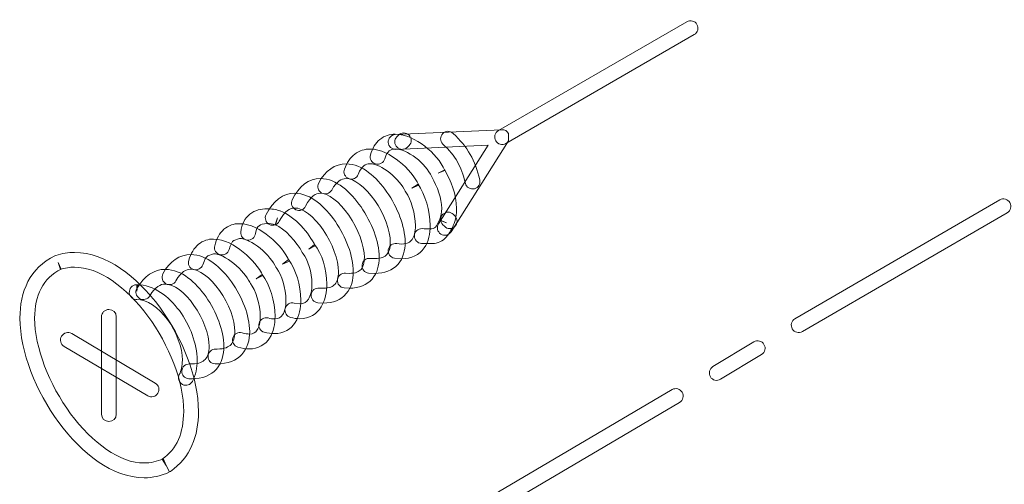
# Model space of a CAD drawing. Header units: inches. Extents: x 1352 to 2050, y -1711 to -1289.
# Tile 161 of 256: x 1780.85 to 1793.48, y -1504.4 to -1498.43. Entities that reach past the tile are written whole.
import ezdxf

# ---------------------------------------------------------------- set-up
doc = ezdxf.new("R2010")
doc.units = ezdxf.units.IN
doc.header["$MEASUREMENT"] = 0
doc.layers.add('图层 1', color=7, linetype='Continuous')

# ---------------------------------------------------------------- blocks, each defined once
blk = doc.blocks.new('block 16')
at = {"layer": '图层 1', "lineweight": 0}
for points, knots in [([(1789.503, -1498.626), (1789.503, -1498.626), (1787.086, -1500.022), (1787.086, -1500.022), (1787.041, -1500.049), (1786.982, -1500.034), (1786.956, -1499.988), (1786.93, -1499.943), (1786.945, -1499.885), (1786.991, -1499.858), (1786.991, -1499.858), (1789.408, -1498.461), (1789.408, -1498.461), (1789.454, -1498.435), (1789.512, -1498.451), (1789.538, -1498.496), (1789.564, -1498.541), (1789.549, -1498.6), (1789.503, -1498.626)], [0, 0, 0, 0, 1, 1, 1, 2, 2, 2, 3, 3, 3, 4, 4, 4, 5, 5, 5, 6, 6, 6, 6]), ([(1786.012, -1501.116), (1786.048, -1501.117), (1786.078, -1501.119), (1786.101, -1501.119), (1786.152, -1501.118), (1786.163, -1501.113), (1786.172, -1501.107), (1786.182, -1501.1), (1786.206, -1501.071), (1786.237, -1501.001), (1786.237, -1501.001), (1786.323, -1501.041), (1786.323, -1501.041), (1786.323, -1501.041), (1786.236, -1501.005), (1786.236, -1501.005), (1786.256, -1500.956), (1786.264, -1500.907), (1786.264, -1500.856), (1786.265, -1500.727), (1786.206, -1500.582), (1786.135, -1500.451), (1786.135, -1500.451), (1786.132, -1500.444), (1786.132, -1500.444), (1786.1, -1500.37), (1786.021, -1500.276), (1785.93, -1500.206), (1785.839, -1500.136), (1785.734, -1500.092), (1785.667, -1500.094), (1785.633, -1500.094), (1785.61, -1500.102), (1785.59, -1500.118), (1785.57, -1500.134), (1785.548, -1500.163), (1785.532, -1500.22), (1785.518, -1500.271), (1785.466, -1500.3), (1785.415, -1500.286), (1785.365, -1500.272), (1785.335, -1500.22), (1785.349, -1500.169), (1785.372, -1500.085), (1785.413, -1500.016), (1785.471, -1499.97), (1785.529, -1499.923), (1785.6, -1499.903), (1785.667, -1499.904), (1785.802, -1499.905), (1785.932, -1499.97), (1786.045, -1500.056), (1786.158, -1500.143), (1786.253, -1500.252), (1786.305, -1500.368), (1786.305, -1500.368), (1786.219, -1500.406), (1786.219, -1500.406), (1786.219, -1500.406), (1786.302, -1500.361), (1786.302, -1500.361), (1786.378, -1500.503), (1786.454, -1500.671), (1786.454, -1500.856), (1786.454, -1500.929), (1786.442, -1501.005), (1786.411, -1501.077), (1786.411, -1501.077), (1786.409, -1501.081), (1786.409, -1501.081), (1786.373, -1501.159), (1786.34, -1501.216), (1786.285, -1501.259), (1786.228, -1501.302), (1786.161, -1501.309), (1786.101, -1501.308), (1786.072, -1501.308), (1786.04, -1501.307), (1786.004, -1501.305), (1785.952, -1501.303), (1785.911, -1501.259), (1785.913, -1501.207), (1785.915, -1501.154), (1785.96, -1501.114), (1786.012, -1501.116), (1786.012, -1501.116), (1786.012, -1501.116), (1786.012, -1501.116)], [0, 0, 0, 0, 1, 1, 1, 2, 2, 2, 3, 3, 3, 4, 4, 4, 5, 5, 5, 6, 6, 6, 7, 7, 7, 8, 8, 8, 9, 9, 9, 10, 10, 10, 11, 11, 11, 12, 12, 12, 13, 13, 13, 14, 14, 14, 15, 15, 15, 16, 16, 16, 17, 17, 17, 18, 18, 18, 19, 19, 19, 20, 20, 20, 21, 21, 21, 22, 22, 22, 23, 23, 23, 24, 24, 24, 25, 25, 25, 26, 26, 26, 27, 27, 27, 28, 28, 28, 29, 29, 29, 29]), ([(1785.667, -1499.909), (1785.667, -1499.909), (1787.034, -1499.846), (1787.034, -1499.846), (1787.07, -1499.844), (1787.103, -1499.862), (1787.12, -1499.893), (1787.12, -1499.893), (1787.119, -1499.991), (1787.119, -1499.991), (1787.119, -1499.991), (1786.383, -1501.155), (1786.383, -1501.155), (1786.355, -1501.2), (1786.296, -1501.213), (1786.252, -1501.185), (1786.207, -1501.156), (1786.194, -1501.098), (1786.222, -1501.054), (1786.222, -1501.054), (1786.861, -1500.044), (1786.861, -1500.044), (1786.861, -1500.044), (1785.676, -1500.099), (1785.676, -1500.099), (1785.624, -1500.101), (1785.58, -1500.061), (1785.577, -1500.009), (1785.575, -1499.956), (1785.615, -1499.912), (1785.667, -1499.909)], [0, 0, 0, 0, 1, 1, 1, 2, 2, 2, 3, 3, 3, 4, 4, 4, 5, 5, 5, 6, 6, 6, 7, 7, 7, 8, 8, 8, 9, 9, 9, 10, 10, 10, 10]), ([(1785.844, -1500.05), (1785.844, -1500.05), (1785.824, -1500.071), (1785.824, -1500.071), (1785.787, -1500.108), (1785.727, -1500.109), (1785.69, -1500.072), (1785.652, -1500.035), (1785.652, -1499.975), (1785.689, -1499.938), (1785.689, -1499.938), (1785.709, -1499.916), (1785.709, -1499.916), (1785.746, -1499.879), (1785.806, -1499.878), (1785.844, -1499.915), (1785.881, -1499.952), (1785.882, -1500.012), (1785.844, -1500.05)], [0, 0, 0, 0, 1, 1, 1, 2, 2, 2, 3, 3, 3, 4, 4, 4, 5, 5, 5, 6, 6, 6, 6]), ([(1786.567, -1500.535), (1786.511, -1500.308), (1786.446, -1500.191), (1786.279, -1500.03), (1786.241, -1499.994), (1786.24, -1499.934), (1786.276, -1499.896), (1786.312, -1499.859), (1786.372, -1499.857), (1786.41, -1499.893), (1786.597, -1500.068), (1786.693, -1500.242), (1786.752, -1500.49), (1786.764, -1500.541), (1786.733, -1500.592), (1786.682, -1500.604), (1786.631, -1500.616), (1786.58, -1500.585), (1786.567, -1500.535)], [0, 0, 0, 0, 1, 1, 1, 2, 2, 2, 3, 3, 3, 4, 4, 4, 5, 5, 5, 6, 6, 6, 6]), ([(1785.687, -1501.308), (1785.687, -1501.308), (1785.749, -1501.313), (1785.749, -1501.313), (1785.826, -1501.311), (1785.856, -1501.289), (1785.883, -1501.255), (1785.909, -1501.218), (1785.926, -1501.154), (1785.926, -1501.076), (1785.927, -1500.929), (1785.867, -1500.743), (1785.803, -1500.649), (1785.803, -1500.649), (1785.796, -1500.637), (1785.796, -1500.637), (1785.765, -1500.568), (1785.687, -1500.473), (1785.599, -1500.401), (1785.511, -1500.329), (1785.41, -1500.282), (1785.344, -1500.284), (1785.312, -1500.284), (1785.289, -1500.292), (1785.265, -1500.309), (1785.242, -1500.328), (1785.215, -1500.36), (1785.193, -1500.419), (1785.174, -1500.468), (1785.119, -1500.493), (1785.071, -1500.474), (1785.022, -1500.455), (1784.997, -1500.4), (1785.016, -1500.351), (1785.046, -1500.268), (1785.091, -1500.203), (1785.15, -1500.159), (1785.208, -1500.114), (1785.278, -1500.094), (1785.344, -1500.094), (1785.483, -1500.096), (1785.61, -1500.167), (1785.719, -1500.254), (1785.828, -1500.343), (1785.918, -1500.451), (1785.968, -1500.556), (1785.968, -1500.556), (1785.882, -1500.596), (1785.882, -1500.596), (1785.882, -1500.596), (1785.961, -1500.544), (1785.961, -1500.544), (1786.049, -1500.679), (1786.115, -1500.882), (1786.116, -1501.076), (1786.115, -1501.178), (1786.097, -1501.279), (1786.038, -1501.364), (1785.98, -1501.449), (1785.873, -1501.505), (1785.749, -1501.502), (1785.749, -1501.502), (1785.657, -1501.495), (1785.657, -1501.495), (1785.605, -1501.486), (1785.57, -1501.438), (1785.578, -1501.386), (1785.587, -1501.334), (1785.635, -1501.3), (1785.687, -1501.308)], [0, 0, 0, 0, 1, 1, 1, 2, 2, 2, 3, 3, 3, 4, 4, 4, 5, 5, 5, 6, 6, 6, 7, 7, 7, 8, 8, 8, 9, 9, 9, 10, 10, 10, 11, 11, 11, 12, 12, 12, 13, 13, 13, 14, 14, 14, 15, 15, 15, 16, 16, 16, 17, 17, 17, 18, 18, 18, 19, 19, 19, 20, 20, 20, 21, 21, 21, 22, 22, 22, 23, 23, 23, 23]), ([(1785.346, -1501.497), (1785.346, -1501.497), (1785.404, -1501.5), (1785.404, -1501.5), (1785.492, -1501.5), (1785.532, -1501.477), (1785.56, -1501.447), (1785.587, -1501.417), (1785.604, -1501.365), (1785.604, -1501.292), (1785.605, -1501.142), (1785.523, -1500.924), (1785.405, -1500.755), (1785.288, -1500.582), (1785.131, -1500.468), (1785.036, -1500.474), (1784.977, -1500.476), (1784.92, -1500.5), (1784.852, -1500.621), (1784.826, -1500.667), (1784.769, -1500.684), (1784.723, -1500.659), (1784.677, -1500.634), (1784.66, -1500.576), (1784.685, -1500.53), (1784.767, -1500.373), (1784.897, -1500.282), (1785.036, -1500.284), (1785.248, -1500.289), (1785.423, -1500.452), (1785.56, -1500.646), (1785.696, -1500.843), (1785.793, -1501.081), (1785.794, -1501.292), (1785.794, -1501.394), (1785.77, -1501.494), (1785.703, -1501.572), (1785.634, -1501.65), (1785.528, -1501.691), (1785.404, -1501.691), (1785.404, -1501.691), (1785.325, -1501.685), (1785.325, -1501.685), (1785.273, -1501.68), (1785.235, -1501.633), (1785.242, -1501.581), (1785.247, -1501.529), (1785.294, -1501.492), (1785.346, -1501.497)], [0, 0, 0, 0, 1, 1, 1, 2, 2, 2, 3, 3, 3, 4, 4, 4, 5, 5, 5, 6, 6, 6, 7, 7, 7, 8, 8, 8, 9, 9, 9, 10, 10, 10, 11, 11, 11, 12, 12, 12, 13, 13, 13, 14, 14, 14, 15, 15, 15, 16, 16, 16, 16]), ([(1785.03, -1501.688), (1785.03, -1501.688), (1785.077, -1501.69), (1785.077, -1501.69), (1785.163, -1501.689), (1785.202, -1501.667), (1785.228, -1501.638), (1785.254, -1501.608), (1785.271, -1501.557), (1785.271, -1501.485), (1785.273, -1501.335), (1785.191, -1501.115), (1785.072, -1500.944), (1784.956, -1500.77), (1784.799, -1500.656), (1784.707, -1500.662), (1784.647, -1500.663), (1784.587, -1500.69), (1784.517, -1500.828), (1784.495, -1500.875), (1784.438, -1500.895), (1784.391, -1500.873), (1784.343, -1500.85), (1784.323, -1500.793), (1784.346, -1500.746), (1784.427, -1500.571), (1784.56, -1500.47), (1784.707, -1500.472), (1784.918, -1500.478), (1785.091, -1500.642), (1785.228, -1500.837), (1785.364, -1501.036), (1785.46, -1501.274), (1785.461, -1501.485), (1785.461, -1501.586), (1785.438, -1501.684), (1785.371, -1501.762), (1785.305, -1501.839), (1785.2, -1501.881), (1785.077, -1501.88), (1785.077, -1501.88), (1785.011, -1501.876), (1785.011, -1501.876), (1784.958, -1501.871), (1784.921, -1501.825), (1784.926, -1501.772), (1784.931, -1501.72), (1784.978, -1501.683), (1785.03, -1501.688)], [0, 0, 0, 0, 1, 1, 1, 2, 2, 2, 3, 3, 3, 4, 4, 4, 5, 5, 5, 6, 6, 6, 7, 7, 7, 8, 8, 8, 9, 9, 9, 10, 10, 10, 11, 11, 11, 12, 12, 12, 13, 13, 13, 14, 14, 14, 15, 15, 15, 16, 16, 16, 16]), ([(1784.693, -1501.878), (1784.693, -1501.878), (1784.743, -1501.881), (1784.743, -1501.881), (1784.829, -1501.88), (1784.868, -1501.857), (1784.895, -1501.827), (1784.922, -1501.796), (1784.939, -1501.744), (1784.939, -1501.67), (1784.941, -1501.52), (1784.86, -1501.301), (1784.743, -1501.132), (1784.627, -1500.959), (1784.472, -1500.846), (1784.378, -1500.851), (1784.316, -1500.853), (1784.253, -1500.881), (1784.18, -1501.021), (1784.156, -1501.067), (1784.1, -1501.086), (1784.053, -1501.063), (1784.006, -1501.038), (1783.987, -1500.982), (1784.01, -1500.935), (1784.095, -1500.759), (1784.231, -1500.66), (1784.378, -1500.662), (1784.59, -1500.667), (1784.763, -1500.831), (1784.899, -1501.024), (1785.033, -1501.222), (1785.128, -1501.461), (1785.129, -1501.67), (1785.129, -1501.772), (1785.106, -1501.873), (1785.039, -1501.95), (1784.972, -1502.029), (1784.866, -1502.072), (1784.743, -1502.07), (1784.743, -1502.07), (1784.675, -1502.066), (1784.675, -1502.066), (1784.622, -1502.061), (1784.584, -1502.015), (1784.59, -1501.962), (1784.595, -1501.91), (1784.641, -1501.873), (1784.693, -1501.878)], [0, 0, 0, 0, 1, 1, 1, 2, 2, 2, 3, 3, 3, 4, 4, 4, 5, 5, 5, 6, 6, 6, 7, 7, 7, 8, 8, 8, 9, 9, 9, 10, 10, 10, 11, 11, 11, 12, 12, 12, 13, 13, 13, 14, 14, 14, 15, 15, 15, 16, 16, 16, 16]), ([(1793.518, -1500.912), (1793.518, -1500.912), (1790.891, -1502.436), (1790.891, -1502.436), (1790.845, -1502.462), (1790.788, -1502.446), (1790.761, -1502.401), (1790.735, -1502.356), (1790.75, -1502.298), (1790.795, -1502.271), (1790.795, -1502.271), (1793.423, -1500.747), (1793.423, -1500.747), (1793.468, -1500.721), (1793.527, -1500.737), (1793.553, -1500.782), (1793.579, -1500.828), (1793.564, -1500.885), (1793.518, -1500.912)], [0, 0, 0, 0, 1, 1, 1, 2, 2, 2, 3, 3, 3, 4, 4, 4, 5, 5, 5, 6, 6, 6, 6]), ([(1784.371, -1502.071), (1784.371, -1502.071), (1784.442, -1502.081), (1784.442, -1502.081), (1784.503, -1502.079), (1784.527, -1502.061), (1784.555, -1502.02), (1784.582, -1501.978), (1784.599, -1501.905), (1784.599, -1501.824), (1784.601, -1501.679), (1784.544, -1501.507), (1784.485, -1501.441), (1784.485, -1501.441), (1784.473, -1501.422), (1784.473, -1501.422), (1784.412, -1501.293), (1784.244, -1501.105), (1784.126, -1501.067), (1784.126, -1501.067), (1784.158, -1500.978), (1784.158, -1500.978), (1784.158, -1500.978), (1784.13, -1501.068), (1784.13, -1501.068), (1784.093, -1501.056), (1784.055, -1501.05), (1784.022, -1501.05), (1783.976, -1501.05), (1783.942, -1501.062), (1783.92, -1501.079), (1783.898, -1501.096), (1783.881, -1501.121), (1783.875, -1501.178), (1783.869, -1501.229), (1783.823, -1501.268), (1783.77, -1501.263), (1783.718, -1501.257), (1783.68, -1501.211), (1783.686, -1501.159), (1783.694, -1501.062), (1783.737, -1500.98), (1783.802, -1500.93), (1783.868, -1500.879), (1783.946, -1500.86), (1784.022, -1500.86), (1784.078, -1500.86), (1784.134, -1500.87), (1784.187, -1500.888), (1784.187, -1500.888), (1784.191, -1500.889), (1784.191, -1500.889), (1784.391, -1500.965), (1784.557, -1501.171), (1784.642, -1501.338), (1784.642, -1501.338), (1784.557, -1501.38), (1784.557, -1501.38), (1784.557, -1501.38), (1784.63, -1501.318), (1784.63, -1501.318), (1784.732, -1501.443), (1784.787, -1501.636), (1784.789, -1501.824), (1784.788, -1501.929), (1784.77, -1502.032), (1784.717, -1502.12), (1784.665, -1502.208), (1784.563, -1502.272), (1784.442, -1502.271), (1784.404, -1502.271), (1784.365, -1502.265), (1784.324, -1502.255), (1784.273, -1502.242), (1784.243, -1502.19), (1784.255, -1502.139), (1784.268, -1502.089), (1784.32, -1502.058), (1784.371, -1502.071)], [0, 0, 0, 0, 1, 1, 1, 2, 2, 2, 3, 3, 3, 4, 4, 4, 5, 5, 5, 6, 6, 6, 7, 7, 7, 8, 8, 8, 9, 9, 9, 10, 10, 10, 11, 11, 11, 12, 12, 12, 13, 13, 13, 14, 14, 14, 15, 15, 15, 16, 16, 16, 17, 17, 17, 18, 18, 18, 19, 19, 19, 20, 20, 20, 21, 21, 21, 22, 22, 22, 23, 23, 23, 24, 24, 24, 25, 25, 25, 26, 26, 26, 26]), ([(1786.412, -1500.932), (1786.412, -1500.932), (1786.433, -1500.953), (1786.433, -1500.953), (1786.47, -1500.991), (1786.469, -1501.051), (1786.432, -1501.088), (1786.394, -1501.125), (1786.334, -1501.124), (1786.298, -1501.086), (1786.298, -1501.086), (1786.277, -1501.065), (1786.277, -1501.065), (1786.24, -1501.028), (1786.241, -1500.968), (1786.278, -1500.932), (1786.316, -1500.894), (1786.376, -1500.895), (1786.412, -1500.932)], [0, 0, 0, 0, 1, 1, 1, 2, 2, 2, 3, 3, 3, 4, 4, 4, 5, 5, 5, 6, 6, 6, 6]), ([(1784.036, -1502.262), (1784.069, -1502.271), (1784.095, -1502.274), (1784.117, -1502.274), (1784.178, -1502.272), (1784.198, -1502.256), (1784.224, -1502.218), (1784.249, -1502.181), (1784.265, -1502.113), (1784.265, -1502.035), (1784.267, -1501.885), (1784.206, -1501.7), (1784.147, -1501.629), (1784.147, -1501.629), (1784.134, -1501.608), (1784.134, -1501.608), (1784.108, -1501.545), (1784.029, -1501.444), (1783.935, -1501.368), (1783.842, -1501.29), (1783.733, -1501.239), (1783.667, -1501.242), (1783.667, -1501.242), (1783.596, -1501.266), (1783.596, -1501.266), (1783.576, -1501.283), (1783.552, -1501.317), (1783.535, -1501.382), (1783.522, -1501.433), (1783.471, -1501.464), (1783.42, -1501.45), (1783.37, -1501.438), (1783.339, -1501.386), (1783.352, -1501.335), (1783.374, -1501.245), (1783.413, -1501.173), (1783.47, -1501.124), (1783.527, -1501.073), (1783.599, -1501.051), (1783.667, -1501.052), (1783.81, -1501.053), (1783.941, -1501.129), (1784.056, -1501.221), (1784.169, -1501.315), (1784.262, -1501.426), (1784.309, -1501.534), (1784.309, -1501.534), (1784.221, -1501.57), (1784.221, -1501.57), (1784.221, -1501.57), (1784.296, -1501.511), (1784.296, -1501.511), (1784.393, -1501.639), (1784.453, -1501.84), (1784.455, -1502.035), (1784.454, -1502.135), (1784.438, -1502.235), (1784.385, -1502.319), (1784.334, -1502.404), (1784.234, -1502.466), (1784.117, -1502.463), (1784.076, -1502.463), (1784.032, -1502.457), (1783.987, -1502.445), (1783.936, -1502.432), (1783.906, -1502.379), (1783.92, -1502.329), (1783.934, -1502.278), (1783.986, -1502.248), (1784.036, -1502.262)], [0, 0, 0, 0, 1, 1, 1, 2, 2, 2, 3, 3, 3, 4, 4, 4, 5, 5, 5, 6, 6, 6, 7, 7, 7, 8, 8, 8, 9, 9, 9, 10, 10, 10, 11, 11, 11, 12, 12, 12, 13, 13, 13, 14, 14, 14, 15, 15, 15, 16, 16, 16, 17, 17, 17, 18, 18, 18, 19, 19, 19, 20, 20, 20, 21, 21, 21, 22, 22, 22, 23, 23, 23, 23]), ([(1783.702, -1502.453), (1783.739, -1502.463), (1783.77, -1502.468), (1783.794, -1502.468), (1783.853, -1502.465), (1783.871, -1502.45), (1783.897, -1502.416), (1783.919, -1502.382), (1783.935, -1502.317), (1783.935, -1502.242), (1783.937, -1502.09), (1783.872, -1501.895), (1783.81, -1501.819), (1783.81, -1501.819), (1783.8, -1501.803), (1783.8, -1501.803), (1783.768, -1501.737), (1783.689, -1501.639), (1783.597, -1501.563), (1783.506, -1501.486), (1783.4, -1501.436), (1783.337, -1501.438), (1783.337, -1501.438), (1783.264, -1501.463), (1783.264, -1501.463), (1783.243, -1501.481), (1783.218, -1501.515), (1783.198, -1501.578), (1783.182, -1501.628), (1783.128, -1501.655), (1783.078, -1501.639), (1783.028, -1501.624), (1783.001, -1501.57), (1783.017, -1501.521), (1783.044, -1501.434), (1783.086, -1501.365), (1783.143, -1501.317), (1783.199, -1501.27), (1783.27, -1501.248), (1783.337, -1501.249), (1783.478, -1501.251), (1783.606, -1501.326), (1783.717, -1501.417), (1783.828, -1501.508), (1783.92, -1501.618), (1783.97, -1501.719), (1783.97, -1501.719), (1783.885, -1501.761), (1783.885, -1501.761), (1783.885, -1501.761), (1783.96, -1501.703), (1783.96, -1501.703), (1784.059, -1501.833), (1784.122, -1502.043), (1784.125, -1502.242), (1784.124, -1502.34), (1784.108, -1502.436), (1784.056, -1502.519), (1784.006, -1502.601), (1783.908, -1502.66), (1783.794, -1502.658), (1783.748, -1502.658), (1783.7, -1502.65), (1783.649, -1502.635), (1783.598, -1502.62), (1783.569, -1502.567), (1783.584, -1502.517), (1783.599, -1502.467), (1783.652, -1502.438), (1783.702, -1502.453), (1783.702, -1502.453), (1783.702, -1502.453), (1783.702, -1502.453)], [0, 0, 0, 0, 1, 1, 1, 2, 2, 2, 3, 3, 3, 4, 4, 4, 5, 5, 5, 6, 6, 6, 7, 7, 7, 8, 8, 8, 9, 9, 9, 10, 10, 10, 11, 11, 11, 12, 12, 12, 13, 13, 13, 14, 14, 14, 15, 15, 15, 16, 16, 16, 17, 17, 17, 18, 18, 18, 19, 19, 19, 20, 20, 20, 21, 21, 21, 22, 22, 22, 23, 23, 23, 24, 24, 24, 24]), ([(1782.729, -1504.153), (1782.729, -1504.153), (1782.676, -1504.074), (1782.676, -1504.074), (1782.868, -1503.944), (1782.951, -1503.732), (1782.953, -1503.464), (1782.954, -1503.083), (1782.767, -1502.607), (1782.493, -1502.238), (1782.22, -1501.865), (1781.86, -1501.607), (1781.551, -1501.61), (1781.49, -1501.61), (1781.431, -1501.62), (1781.372, -1501.639), (1781.372, -1501.639), (1781.342, -1501.549), (1781.342, -1501.549), (1781.342, -1501.549), (1781.383, -1501.635), (1781.383, -1501.635), (1781.143, -1501.753), (1781.044, -1501.971), (1781.041, -1502.264), (1781.041, -1502.642), (1781.228, -1503.119), (1781.503, -1503.49), (1781.778, -1503.865), (1782.139, -1504.126), (1782.446, -1504.122), (1782.529, -1504.122), (1782.609, -1504.105), (1782.688, -1504.067), (1782.688, -1504.067), (1782.729, -1504.153), (1782.729, -1504.153), (1782.729, -1504.153), (1782.676, -1504.074), (1782.676, -1504.074), (1782.676, -1504.074), (1782.729, -1504.153), (1782.729, -1504.153), (1782.729, -1504.153), (1782.77, -1504.238), (1782.77, -1504.238), (1782.665, -1504.289), (1782.556, -1504.312), (1782.446, -1504.312), (1782.035, -1504.309), (1781.646, -1504.001), (1781.351, -1503.603), (1781.056, -1503.202), (1780.853, -1502.701), (1780.852, -1502.264), (1780.849, -1501.93), (1780.982, -1501.616), (1781.3, -1501.464), (1781.3, -1501.464), (1781.311, -1501.459), (1781.311, -1501.459), (1781.39, -1501.433), (1781.471, -1501.42), (1781.551, -1501.42), (1781.963, -1501.424), (1782.351, -1501.728), (1782.646, -1502.125), (1782.94, -1502.524), (1783.141, -1503.024), (1783.142, -1503.464), (1783.144, -1503.77), (1783.039, -1504.058), (1782.782, -1504.231), (1782.782, -1504.231), (1782.77, -1504.238), (1782.77, -1504.238), (1782.77, -1504.238), (1782.729, -1504.153), (1782.729, -1504.153)], [0, 0, 0, 0, 1, 1, 1, 2, 2, 2, 3, 3, 3, 4, 4, 4, 5, 5, 5, 6, 6, 6, 7, 7, 7, 8, 8, 8, 9, 9, 9, 10, 10, 10, 11, 11, 11, 12, 12, 12, 13, 13, 13, 14, 14, 14, 15, 15, 15, 16, 16, 16, 17, 17, 17, 18, 18, 18, 19, 19, 19, 20, 20, 20, 21, 21, 21, 22, 22, 22, 23, 23, 23, 24, 24, 24, 25, 25, 25, 26, 26, 26, 26]), ([(1783.363, -1502.661), (1783.363, -1502.661), (1783.382, -1502.661), (1783.382, -1502.661), (1783.48, -1502.66), (1783.53, -1502.634), (1783.561, -1502.601), (1783.591, -1502.567), (1783.61, -1502.513), (1783.61, -1502.437), (1783.611, -1502.288), (1783.531, -1502.074), (1783.412, -1501.91), (1783.296, -1501.742), (1783.14, -1501.632), (1783.044, -1501.637), (1782.982, -1501.639), (1782.923, -1501.664), (1782.854, -1501.785), (1782.829, -1501.831), (1782.771, -1501.848), (1782.725, -1501.823), (1782.679, -1501.798), (1782.663, -1501.741), (1782.687, -1501.694), (1782.771, -1501.535), (1782.903, -1501.446), (1783.044, -1501.447), (1783.254, -1501.452), (1783.429, -1501.61), (1783.567, -1501.8), (1783.703, -1501.993), (1783.798, -1502.227), (1783.8, -1502.437), (1783.8, -1502.543), (1783.774, -1502.648), (1783.701, -1502.729), (1783.629, -1502.81), (1783.516, -1502.852), (1783.382, -1502.851), (1783.382, -1502.851), (1783.356, -1502.851), (1783.356, -1502.851), (1783.303, -1502.848), (1783.263, -1502.805), (1783.265, -1502.752), (1783.267, -1502.7), (1783.311, -1502.659), (1783.363, -1502.661)], [0, 0, 0, 0, 1, 1, 1, 2, 2, 2, 3, 3, 3, 4, 4, 4, 5, 5, 5, 6, 6, 6, 7, 7, 7, 8, 8, 8, 9, 9, 9, 10, 10, 10, 11, 11, 11, 12, 12, 12, 13, 13, 13, 14, 14, 14, 15, 15, 15, 16, 16, 16, 16]), ([(1783.029, -1502.852), (1783.029, -1502.852), (1783.059, -1502.852), (1783.059, -1502.852), (1783.154, -1502.852), (1783.2, -1502.826), (1783.23, -1502.793), (1783.26, -1502.759), (1783.279, -1502.704), (1783.279, -1502.627), (1783.28, -1502.476), (1783.201, -1502.264), (1783.085, -1502.1), (1782.971, -1501.931), (1782.818, -1501.823), (1782.718, -1501.827), (1782.654, -1501.829), (1782.591, -1501.857), (1782.517, -1501.978), (1782.49, -1502.023), (1782.432, -1502.039), (1782.387, -1502.012), (1782.342, -1501.985), (1782.327, -1501.928), (1782.353, -1501.882), (1782.443, -1501.724), (1782.577, -1501.637), (1782.718, -1501.638), (1782.93, -1501.643), (1783.106, -1501.801), (1783.24, -1501.991), (1783.374, -1502.184), (1783.467, -1502.418), (1783.469, -1502.627), (1783.469, -1502.733), (1783.443, -1502.838), (1783.372, -1502.918), (1783.302, -1503), (1783.191, -1503.043), (1783.059, -1503.042), (1783.059, -1503.042), (1783.018, -1503.041), (1783.018, -1503.041), (1782.965, -1503.038), (1782.925, -1502.993), (1782.929, -1502.94), (1782.932, -1502.888), (1782.976, -1502.848), (1783.029, -1502.852)], [0, 0, 0, 0, 1, 1, 1, 2, 2, 2, 3, 3, 3, 4, 4, 4, 5, 5, 5, 6, 6, 6, 7, 7, 7, 8, 8, 8, 9, 9, 9, 10, 10, 10, 11, 11, 11, 12, 12, 12, 13, 13, 13, 14, 14, 14, 15, 15, 15, 16, 16, 16, 16]), ([(1782.897, -1502.987), (1782.923, -1502.938), (1782.936, -1502.876), (1782.936, -1502.805), (1782.937, -1502.642), (1782.861, -1502.437), (1782.745, -1502.281), (1782.63, -1502.123), (1782.478, -1502.023), (1782.352, -1502.025), (1782.352, -1502.025), (1782.338, -1502.024), (1782.338, -1502.024), (1782.285, -1502.018), (1782.249, -1501.97), (1782.256, -1501.918), (1782.263, -1501.866), (1782.311, -1501.829), (1782.363, -1501.836), (1782.363, -1501.836), (1782.352, -1501.919), (1782.352, -1501.919), (1782.352, -1501.919), (1782.352, -1501.835), (1782.352, -1501.835), (1782.352, -1501.835), (1782.363, -1501.836), (1782.363, -1501.836), (1782.363, -1501.836), (1782.352, -1501.919), (1782.352, -1501.919), (1782.352, -1501.919), (1782.352, -1501.835), (1782.352, -1501.835), (1782.572, -1501.838), (1782.76, -1501.984), (1782.898, -1502.168), (1783.034, -1502.355), (1783.125, -1502.588), (1783.126, -1502.805), (1783.126, -1502.9), (1783.108, -1502.992), (1783.065, -1503.075), (1783.041, -1503.121), (1782.983, -1503.139), (1782.937, -1503.115), (1782.891, -1503.091), (1782.872, -1503.033), (1782.897, -1502.987)], [0, 0, 0, 0, 1, 1, 1, 2, 2, 2, 3, 3, 3, 4, 4, 4, 5, 5, 5, 6, 6, 6, 7, 7, 7, 8, 8, 8, 9, 9, 9, 10, 10, 10, 11, 11, 11, 12, 12, 12, 13, 13, 13, 14, 14, 14, 15, 15, 15, 16, 16, 16, 16]), ([(1781.898, -1503.497), (1781.898, -1503.497), (1781.898, -1502.248), (1781.898, -1502.248), (1781.898, -1502.195), (1781.941, -1502.153), (1781.994, -1502.153), (1782.046, -1502.153), (1782.088, -1502.195), (1782.088, -1502.248), (1782.088, -1502.248), (1782.088, -1503.497), (1782.088, -1503.497), (1782.088, -1503.549), (1782.046, -1503.591), (1781.994, -1503.591), (1781.941, -1503.591), (1781.898, -1503.549), (1781.898, -1503.497)], [0, 0, 0, 0, 1, 1, 1, 2, 2, 2, 3, 3, 3, 4, 4, 4, 5, 5, 5, 6, 6, 6, 6]), ([(1782.491, -1503.261), (1782.491, -1503.261), (1781.419, -1502.626), (1781.419, -1502.626), (1781.374, -1502.599), (1781.359, -1502.541), (1781.386, -1502.496), (1781.413, -1502.451), (1781.471, -1502.436), (1781.516, -1502.462), (1781.516, -1502.462), (1782.589, -1503.098), (1782.589, -1503.098), (1782.634, -1503.124), (1782.648, -1503.182), (1782.622, -1503.227), (1782.595, -1503.273), (1782.537, -1503.287), (1782.491, -1503.261)], [0, 0, 0, 0, 1, 1, 1, 2, 2, 2, 3, 3, 3, 4, 4, 4, 5, 5, 5, 6, 6, 6, 6]), ([(1790.367, -1502.731), (1790.367, -1502.731), (1789.841, -1503.048), (1789.841, -1503.048), (1789.796, -1503.076), (1789.738, -1503.061), (1789.711, -1503.017), (1789.684, -1502.972), (1789.698, -1502.913), (1789.743, -1502.886), (1789.743, -1502.886), (1790.268, -1502.569), (1790.268, -1502.569), (1790.313, -1502.542), (1790.371, -1502.556), (1790.398, -1502.601), (1790.426, -1502.646), (1790.411, -1502.704), (1790.367, -1502.731)], [0, 0, 0, 0, 1, 1, 1, 2, 2, 2, 3, 3, 3, 4, 4, 4, 5, 5, 5, 6, 6, 6, 6]), ([(1789.315, -1503.346), (1789.315, -1503.346), (1787.087, -1504.658), (1787.087, -1504.658), (1787.041, -1504.684), (1786.983, -1504.669), (1786.957, -1504.624), (1786.93, -1504.579), (1786.945, -1504.521), (1786.99, -1504.494), (1786.99, -1504.494), (1789.219, -1503.181), (1789.219, -1503.181), (1789.264, -1503.155), (1789.322, -1503.17), (1789.349, -1503.215), (1789.375, -1503.261), (1789.36, -1503.319), (1789.315, -1503.346)], [0, 0, 0, 0, 1, 1, 1, 2, 2, 2, 3, 3, 3, 4, 4, 4, 5, 5, 5, 6, 6, 6, 6])]:
    blk.add_open_spline(points, degree=3, knots=knots, dxfattribs=at)
blk = doc.blocks.new('block 9')
at = {"layer": '图层 1'}
blk.add_blockref('block 16', (0, 0), dxfattribs=at)
blk = doc.blocks.new('block 2')
at = {"layer": '图层 1'}
blk.add_blockref('block 9', (0, 0), dxfattribs=at)

msp = doc.modelspace()

# ---------------------------------------------------------------- block references
at = {"layer": '图层 1'}
msp.add_blockref('block 2', (0, 0), dxfattribs=at)

doc.saveas('drawing.dxf')
